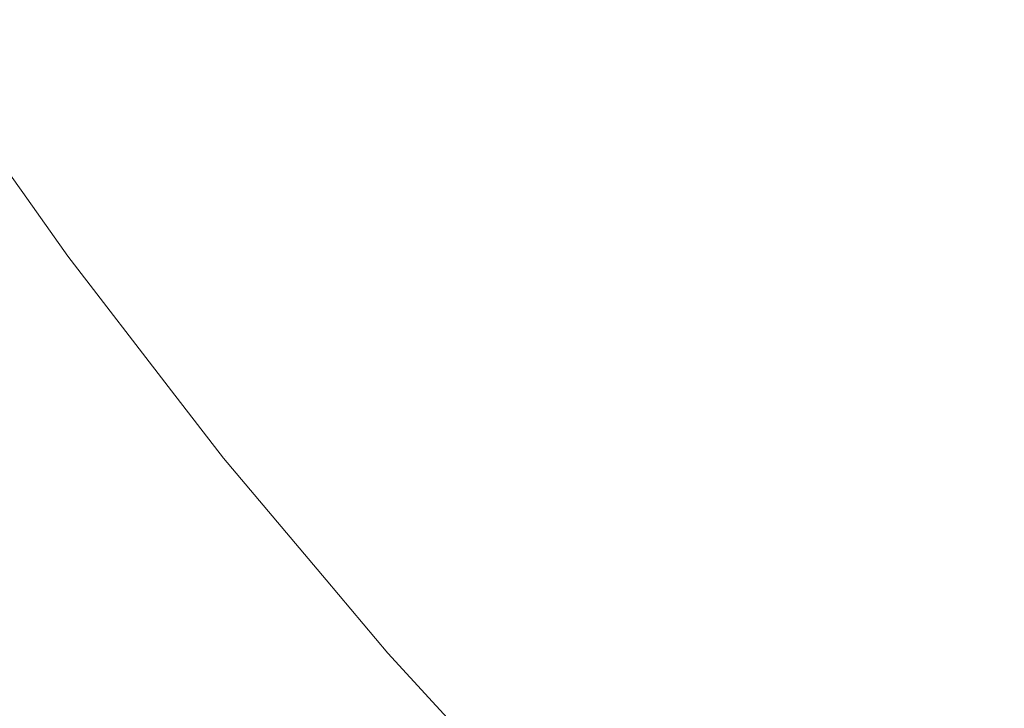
# Model space of a CAD drawing. Header units: centimetres. Extents: x -26.3 to 27.5, y 5.9 to 64.6.
# Tile 7 of 256: x -26.0677 to -26.0513, y 5.9332 to 5.9447. Entities that reach past the tile are written whole.
import ezdxf

# ---------------------------------------------------------------- set-up
doc = ezdxf.new("R2010")
doc.units = ezdxf.units.CM
doc.header["$LTSCALE"] = 2.54
doc.layers.add('Lucido design-1', color=7, linetype='Continuous')

# ---------------------------------------------------------------- blocks, each defined once
blk = doc.blocks.new('Gruppo-3-1')
at = {"color": 7, "linetype": 'Continuous', "lineweight": 9}
for points, invisible_edges in [([(-26.060411, 5.945575, -743.174699), (-26.062663, 5.94876, -743.174699), (-26.063964, 5.947881, -743.178574), (-26.061673, 5.944642, -743.178574)], 15), ([(-26.060411, 5.945575, -779.274699), (-26.062663, 5.94876, -779.274699), (-26.063964, 5.947881, -779.278574), (-26.061673, 5.944642, -779.278574)], 15), ([(-26.062527, 5.944011, -743.846829), (-26.064844, 5.947286, -743.846829), (-26.063663, 5.948084, -743.850691), (-26.061382, 5.944858, -743.850691)], 15), ([(-26.062527, 5.944011, -779.946829), (-26.064844, 5.947286, -779.946829), (-26.063663, 5.948084, -779.950691), (-26.061382, 5.944858, -779.950691)], 15), ([(-26.056386, 5.943813, -743.858213), (-26.058717, 5.946828, -743.858213), (-26.057202, 5.947948, -743.861861), (-26.054921, 5.944996, -743.861861)], 15), ([(-26.056386, 5.943813, -779.958213), (-26.058717, 5.946828, -779.958213), (-26.057202, 5.947948, -779.961861), (-26.054921, 5.944996, -779.961861)], 15), ([(-26.061673, 5.944642, -743.178574), (-26.063964, 5.947881, -743.178574), (-26.065127, 5.947094, -743.182507), (-26.062802, 5.943807, -743.182507)], 15), ([(-26.061673, 5.944642, -779.278574), (-26.063964, 5.947881, -779.278574), (-26.065127, 5.947094, -779.282507), (-26.062802, 5.943807, -779.282507)], 15), ([(-26.055207, 5.944765, -743.167152), (-26.057499, 5.947729, -743.167152), (-26.059019, 5.946605, -743.17089), (-26.056679, 5.943577, -743.17089)], 15), ([(-26.055207, 5.944765, -779.267152), (-26.057499, 5.947729, -779.267152), (-26.059019, 5.946605, -779.27089), (-26.056679, 5.943577, -779.27089)], 15), ([(-26.050992, 5.943485, -743.865425), (-26.053341, 5.946272, -743.865425), (-26.051651, 5.947636, -743.8689), (-26.049361, 5.94492, -743.8689)], 15), ([(-26.050992, 5.943485, -779.965425), (-26.053341, 5.946272, -779.965425), (-26.051651, 5.947636, -779.9689), (-26.049361, 5.94492, -779.9689)], 15), ([(-26.063544, 5.943258, -743.842909), (-26.065892, 5.946578, -743.842909), (-26.064844, 5.947286, -743.846829), (-26.062527, 5.944011, -743.846829)], 15), ([(-26.063544, 5.943258, -779.942909), (-26.065892, 5.946578, -779.942909), (-26.064844, 5.947286, -779.946829), (-26.062527, 5.944011, -779.946829)], 15), ([(-26.049602, 5.944708, -743.159922), (-26.051901, 5.947435, -743.159922), (-26.053614, 5.946052, -743.163494), (-26.051255, 5.943254, -743.163494)], 15), ([(-26.049602, 5.944708, -779.259922), (-26.051901, 5.947435, -779.259922), (-26.053614, 5.946052, -779.263494), (-26.051255, 5.943254, -779.263494)], 15), ([(-26.062802, 5.943807, -743.182507), (-26.065127, 5.947094, -743.182507), (-26.066153, 5.946401, -743.186492), (-26.063798, 5.943071, -743.186492)], 15), ([(-26.062802, 5.943807, -779.282507), (-26.065127, 5.947094, -779.282507), (-26.066153, 5.946401, -779.286492), (-26.063798, 5.943071, -779.286492)], 15), ([(-26.057735, 5.942724, -743.854488), (-26.060111, 5.945797, -743.854488), (-26.058717, 5.946828, -743.858213), (-26.056386, 5.943813, -743.858213)], 15), ([(-26.057735, 5.942724, -779.954488), (-26.060111, 5.945797, -779.954488), (-26.058717, 5.946828, -779.958213), (-26.056386, 5.943813, -779.958213)], 15), ([(-26.064431, 5.942602, -743.838936), (-26.066806, 5.94596, -743.838936), (-26.065892, 5.946578, -743.842909), (-26.063544, 5.943258, -743.842909)], 15), ([(-26.064431, 5.942602, -779.938936), (-26.066806, 5.94596, -779.938936), (-26.065892, 5.946578, -779.942909), (-26.063544, 5.943258, -779.942909)], 15), ([(-26.056679, 5.943577, -743.17089), (-26.059019, 5.946605, -743.17089), (-26.060411, 5.945575, -743.174699), (-26.058026, 5.942489, -743.174699)], 15), ([(-26.056679, 5.943577, -779.27089), (-26.059019, 5.946605, -779.27089), (-26.060411, 5.945575, -779.274699), (-26.058026, 5.942489, -779.274699)], 15), ([(-26.063798, 5.943071, -743.186492), (-26.066153, 5.946401, -743.186492), (-26.06704, 5.945802, -743.190522), (-26.064658, 5.942434, -743.190522)], 15), ([(-26.063798, 5.943071, -779.286492), (-26.066153, 5.946401, -779.286492), (-26.06704, 5.945802, -779.290522), (-26.064658, 5.942434, -779.290522)], 15), ([(-26.052516, 5.942144, -743.861861), (-26.054921, 5.944996, -743.861861), (-26.053341, 5.946272, -743.865425), (-26.050992, 5.943485, -743.865425)], 15), ([(-26.052516, 5.942144, -779.961861), (-26.054921, 5.944996, -779.961861), (-26.053341, 5.946272, -779.965425), (-26.050992, 5.943485, -779.965425)], 15), ([(-26.051255, 5.943254, -743.163494), (-26.053614, 5.946052, -743.163494), (-26.055207, 5.944765, -743.167152), (-26.052792, 5.941901, -743.167152)], 15), ([(-26.051255, 5.943254, -779.263494), (-26.053614, 5.946052, -779.263494), (-26.055207, 5.944765, -779.267152), (-26.052792, 5.941901, -779.267152)], 15), ([(-26.064658, 5.942434, -743.190522), (-26.06704, 5.945802, -743.190522), (-26.067786, 5.945298, -743.194589), (-26.065382, 5.941899, -743.194589)], 15), ([(-26.064658, 5.942434, -779.290522), (-26.06704, 5.945802, -779.290522), (-26.067786, 5.945298, -779.294589), (-26.065382, 5.941899, -779.294589)], 15), ([(-26.065187, 5.942043, -743.834917), (-26.067585, 5.945434, -743.834917), (-26.066806, 5.94596, -743.838936), (-26.064431, 5.942602, -743.838936)], 15), ([(-26.065187, 5.942043, -779.934917), (-26.067585, 5.945434, -779.934917), (-26.066806, 5.94596, -779.938936), (-26.064431, 5.942602, -779.938936)], 15), ([(-26.058965, 5.941731, -743.850691), (-26.061382, 5.944858, -743.850691), (-26.060111, 5.945797, -743.854488), (-26.057735, 5.942724, -743.854488)], 15), ([(-26.058965, 5.941731, -779.950691), (-26.061382, 5.944858, -779.950691), (-26.060111, 5.945797, -779.954488), (-26.057735, 5.942724, -779.954488)], 15), ([(-26.058026, 5.942489, -743.174699), (-26.060411, 5.945575, -743.174699), (-26.061673, 5.944642, -743.178574), (-26.059247, 5.941503, -743.178574)], 15), ([(-26.058026, 5.942489, -779.274699), (-26.060411, 5.945575, -779.274699), (-26.061673, 5.944642, -779.278574), (-26.059247, 5.941503, -779.278574)], 15), ([(-26.065809, 5.941583, -743.83086), (-26.068225, 5.945001, -743.83086), (-26.067585, 5.945434, -743.834917), (-26.065187, 5.942043, -743.834917)], 15), ([(-26.065809, 5.941583, -779.93086), (-26.068225, 5.945001, -779.93086), (-26.067585, 5.945434, -779.934917), (-26.065187, 5.942043, -779.934917)], 15), ([(-26.065382, 5.941899, -743.194589), (-26.067786, 5.945298, -743.194589), (-26.06839, 5.944889, -743.198686), (-26.065968, 5.941465, -743.198686)], 15), ([(-26.065382, 5.941899, -779.294589), (-26.067786, 5.945298, -779.294589), (-26.06839, 5.944889, -779.298686), (-26.065968, 5.941465, -779.298686)], 15), ([(-26.066296, 5.941223, -743.826771), (-26.068727, 5.944661, -743.826771), (-26.068225, 5.945001, -743.83086), (-26.065809, 5.941583, -743.83086)], 15), ([(-26.066296, 5.941223, -779.926771), (-26.068727, 5.944661, -779.926771), (-26.068225, 5.945001, -779.93086), (-26.065809, 5.941583, -779.93086)], 15), ([(-26.05393, 5.940899, -743.858213), (-26.056386, 5.943813, -743.858213), (-26.054921, 5.944996, -743.861861), (-26.052516, 5.942144, -743.861861)], 15), ([(-26.05393, 5.940899, -779.958213), (-26.056386, 5.943813, -779.958213), (-26.054921, 5.944996, -779.961861), (-26.052516, 5.942144, -779.961861)], 15), ([(-26.065968, 5.941465, -743.198686), (-26.06839, 5.944889, -743.198686), (-26.068852, 5.944577, -743.202807), (-26.066417, 5.941133, -743.202807)], 15), ([(-26.065968, 5.941465, -779.298686), (-26.06839, 5.944889, -779.298686), (-26.068852, 5.944577, -779.302807), (-26.066417, 5.941133, -779.302807)], 15), ([(-26.060073, 5.940836, -743.846829), (-26.062527, 5.944011, -743.846829), (-26.061382, 5.944858, -743.850691), (-26.058965, 5.941731, -743.850691)], 15), ([(-26.060073, 5.940836, -779.946829), (-26.062527, 5.944011, -779.946829), (-26.061382, 5.944858, -779.950691), (-26.058965, 5.941731, -779.950691)], 15), ([(-26.066647, 5.940964, -743.822656), (-26.069089, 5.944417, -743.822656), (-26.068727, 5.944661, -743.826771), (-26.066296, 5.941223, -743.826771)], 15), ([(-26.066647, 5.940964, -779.922656), (-26.069089, 5.944417, -779.922656), (-26.068727, 5.944661, -779.926771), (-26.066296, 5.941223, -779.926771)], 15), ([(-26.052792, 5.941901, -743.167152), (-26.055207, 5.944765, -743.167152), (-26.056679, 5.943577, -743.17089), (-26.054212, 5.940651, -743.17089)], 15), ([(-26.052792, 5.941901, -779.267152), (-26.055207, 5.944765, -779.267152), (-26.056679, 5.943577, -779.27089), (-26.054212, 5.940651, -779.27089)], 15), ([(-26.066417, 5.941133, -743.202807), (-26.068852, 5.944577, -743.202807), (-26.069172, 5.944361, -743.206944), (-26.066727, 5.940904, -743.206944)], 15), ([(-26.066417, 5.941133, -779.302807), (-26.068852, 5.944577, -779.302807), (-26.069172, 5.944361, -779.306944), (-26.066727, 5.940904, -779.306944)], 15), ([(-26.059247, 5.941503, -743.178574), (-26.061673, 5.944642, -743.178574), (-26.062802, 5.943807, -743.182507), (-26.06034, 5.940621, -743.182507)], 15), ([(-26.059247, 5.941503, -779.278574), (-26.061673, 5.944642, -779.278574), (-26.062802, 5.943807, -779.282507), (-26.06034, 5.940621, -779.282507)], 15), ([(-26.066727, 5.940904, -743.206944), (-26.069172, 5.944361, -743.206944), (-26.069349, 5.944241, -743.211089), (-26.066899, 5.940777, -743.211089)], 15), ([(-26.066727, 5.940904, -779.306944), (-26.069172, 5.944361, -779.306944), (-26.069349, 5.944241, -779.311089), (-26.066899, 5.940777, -779.311089)], 15), ([(-26.066861, 5.940805, -743.818524), (-26.06931, 5.944268, -743.818524), (-26.069089, 5.944417, -743.822656), (-26.066647, 5.940964, -743.822656)], 15), ([(-26.066861, 5.940805, -779.918524), (-26.06931, 5.944268, -779.918524), (-26.069089, 5.944417, -779.922656), (-26.066647, 5.940964, -779.922656)], 15), ([(-26.067686, 5.941808, -743.814164), (-26.069388, 5.944215, -743.814164), (-26.06931, 5.944268, -743.818524), (-26.066861, 5.940805, -743.818524)], 14), ([(-26.067686, 5.941808, -779.914164), (-26.069388, 5.944215, -779.914164), (-26.06931, 5.944268, -779.918524), (-26.066861, 5.940805, -779.918524)], 14), ([(-26.066899, 5.940777, -743.211089), (-26.069349, 5.944241, -743.211089), (-26.069388, 5.944215, -743.214164), (-26.067686, 5.941808, -743.214164)], 11), ([(-26.066899, 5.940777, -779.311089), (-26.069349, 5.944241, -779.311089), (-26.069388, 5.944215, -779.314164), (-26.067686, 5.941808, -779.314164)], 11), ([(-26.069388, 5.944215, -743.814164), (-26.067686, 5.941808, -743.814164), (-26.067686, 5.941808, -743.214164), (-26.069388, 5.944215, -743.214164)], 10), ([(-26.069388, 5.944215, -779.914164), (-26.067686, 5.941808, -779.914164), (-26.067686, 5.941808, -779.314164), (-26.069388, 5.944215, -779.314164)], 10), ([(-26.061057, 5.940041, -743.842909), (-26.063544, 5.943258, -743.842909), (-26.062527, 5.944011, -743.846829), (-26.060073, 5.940836, -743.846829)], 15), ([(-26.061057, 5.940041, -779.942909), (-26.063544, 5.943258, -779.942909), (-26.062527, 5.944011, -779.946829), (-26.060073, 5.940836, -779.946829)], 15), ([(-26.06034, 5.940621, -743.182507), (-26.062802, 5.943807, -743.182507), (-26.063798, 5.943071, -743.186492), (-26.061303, 5.939843, -743.186492)], 15), ([(-26.06034, 5.940621, -779.282507), (-26.062802, 5.943807, -779.282507), (-26.063798, 5.943071, -779.286492), (-26.061303, 5.939843, -779.286492)], 15), ([(-26.055231, 5.939754, -743.854488), (-26.057735, 5.942724, -743.854488), (-26.056386, 5.943813, -743.858213), (-26.05393, 5.940899, -743.858213)], 15), ([(-26.055231, 5.939754, -779.954488), (-26.057735, 5.942724, -779.954488), (-26.056386, 5.943813, -779.958213), (-26.05393, 5.940899, -779.958213)], 15), ([(-26.054212, 5.940651, -743.17089), (-26.056679, 5.943577, -743.17089), (-26.058026, 5.942489, -743.174699), (-26.055512, 5.939507, -743.174699)], 15), ([(-26.054212, 5.940651, -779.27089), (-26.056679, 5.943577, -779.27089), (-26.058026, 5.942489, -779.274699), (-26.055512, 5.939507, -779.274699)], 15), ([(-26.049992, 5.939396, -743.861861), (-26.052516, 5.942144, -743.861861), (-26.050992, 5.943485, -743.865425), (-26.048526, 5.940801, -743.865425)], 15), ([(-26.049992, 5.939396, -779.961861), (-26.052516, 5.942144, -779.961861), (-26.050992, 5.943485, -779.965425), (-26.048526, 5.940801, -779.965425)], 15), ([(-26.061916, 5.939348, -743.838936), (-26.064431, 5.942602, -743.838936), (-26.063544, 5.943258, -743.842909), (-26.061057, 5.940041, -743.842909)], 15), ([(-26.061916, 5.939348, -779.938936), (-26.064431, 5.942602, -779.938936), (-26.063544, 5.943258, -779.942909), (-26.061057, 5.940041, -779.942909)], 15), ([(-26.048779, 5.940558, -743.163494), (-26.051255, 5.943254, -743.163494), (-26.052792, 5.941901, -743.167152), (-26.050258, 5.939141, -743.167152)], 15), ([(-26.048779, 5.940558, -779.263494), (-26.051255, 5.943254, -779.263494), (-26.052792, 5.941901, -779.267152), (-26.050258, 5.939141, -779.267152)], 15), ([(-26.061303, 5.939843, -743.186492), (-26.063798, 5.943071, -743.186492), (-26.064658, 5.942434, -743.190522), (-26.062135, 5.939171, -743.190522)], 15), ([(-26.061303, 5.939843, -779.286492), (-26.063798, 5.943071, -779.286492), (-26.064658, 5.942434, -779.290522), (-26.062135, 5.939171, -779.290522)], 15), ([(-26.056418, 5.93871, -743.850691), (-26.058965, 5.941731, -743.850691), (-26.057735, 5.942724, -743.854488), (-26.055231, 5.939754, -743.854488)], 15), ([(-26.056418, 5.93871, -779.950691), (-26.058965, 5.941731, -779.950691), (-26.057735, 5.942724, -779.954488), (-26.055231, 5.939754, -779.954488)], 15), ([(-26.062647, 5.938758, -743.834917), (-26.065187, 5.942043, -743.834917), (-26.064431, 5.942602, -743.838936), (-26.061916, 5.939348, -743.838936)], 15), ([(-26.062647, 5.938758, -779.934917), (-26.065187, 5.942043, -779.934917), (-26.064431, 5.942602, -779.938936), (-26.061916, 5.939348, -779.938936)], 15), ([(-26.062135, 5.939171, -743.190522), (-26.064658, 5.942434, -743.190522), (-26.065382, 5.941899, -743.194589), (-26.062836, 5.938605, -743.194589)], 15), ([(-26.062135, 5.939171, -779.290522), (-26.064658, 5.942434, -779.290522), (-26.065382, 5.941899, -779.294589), (-26.062836, 5.938605, -779.294589)], 15), ([(-26.055512, 5.939507, -743.174699), (-26.058026, 5.942489, -743.174699), (-26.059247, 5.941503, -743.178574), (-26.056689, 5.93847, -743.178574)], 15), ([(-26.055512, 5.939507, -779.274699), (-26.058026, 5.942489, -779.274699), (-26.059247, 5.941503, -779.278574), (-26.056689, 5.93847, -779.278574)], 15), ([(-26.063249, 5.938272, -743.83086), (-26.065809, 5.941583, -743.83086), (-26.065187, 5.942043, -743.834917), (-26.062647, 5.938758, -743.834917)], 15), ([(-26.063249, 5.938272, -779.93086), (-26.065809, 5.941583, -779.93086), (-26.065187, 5.942043, -779.934917), (-26.062647, 5.938758, -779.934917)], 15), ([(-26.051352, 5.938093, -743.858213), (-26.05393, 5.940899, -743.858213), (-26.052516, 5.942144, -743.861861), (-26.049992, 5.939396, -743.861861)], 15), ([(-26.051352, 5.938093, -779.958213), (-26.05393, 5.940899, -779.958213), (-26.052516, 5.942144, -779.961861), (-26.049992, 5.939396, -779.961861)], 15), ([(-26.062836, 5.938605, -743.194589), (-26.065382, 5.941899, -743.194589), (-26.065968, 5.941465, -743.198686), (-26.063403, 5.938147, -743.198686)], 15), ([(-26.062836, 5.938605, -779.294589), (-26.065382, 5.941899, -779.294589), (-26.065968, 5.941465, -779.298686), (-26.063403, 5.938147, -779.298686)], 15), ([(-26.050258, 5.939141, -743.167152), (-26.052792, 5.941901, -743.167152), (-26.054212, 5.940651, -743.17089), (-26.051623, 5.937833, -743.17089)], 15), ([(-26.050258, 5.939141, -779.267152), (-26.052792, 5.941901, -779.267152), (-26.054212, 5.940651, -779.27089), (-26.051623, 5.937833, -779.27089)], 15), ([(-26.067686, 5.941808, -743.214164), (-26.066937, 5.940749, -743.214164), (-26.066899, 5.940777, -743.211089)], 10), ([(-26.066937, 5.940749, -743.214164), (-26.067686, 5.941808, -743.214164), (-26.067686, 5.941808, -743.814164), (-26.066937, 5.940749, -743.814164)], 10), ([(-26.066861, 5.940805, -743.818524), (-26.066937, 5.940749, -743.814164), (-26.067686, 5.941808, -743.814164)], 9), ([(-26.067686, 5.941808, -779.314164), (-26.066937, 5.940749, -779.314164), (-26.066899, 5.940777, -779.311089)], 10), ([(-26.066937, 5.940749, -779.314164), (-26.067686, 5.941808, -779.314164), (-26.067686, 5.941808, -779.914164), (-26.066937, 5.940749, -779.914164)], 10), ([(-26.066861, 5.940805, -779.918524), (-26.066937, 5.940749, -779.914164), (-26.067686, 5.941808, -779.914164)], 9), ([(-26.057487, 5.937769, -743.846829), (-26.060073, 5.940836, -743.846829), (-26.058965, 5.941731, -743.850691), (-26.056418, 5.93871, -743.850691)], 15), ([(-26.057487, 5.937769, -779.946829), (-26.060073, 5.940836, -779.946829), (-26.058965, 5.941731, -779.950691), (-26.056418, 5.93871, -779.950691)], 15), ([(-26.06372, 5.937891, -743.826771), (-26.066296, 5.941223, -743.826771), (-26.065809, 5.941583, -743.83086), (-26.063249, 5.938272, -743.83086)], 15), ([(-26.06372, 5.937891, -779.926771), (-26.066296, 5.941223, -779.926771), (-26.065809, 5.941583, -779.93086), (-26.063249, 5.938272, -779.93086)], 15), ([(-26.063403, 5.938147, -743.198686), (-26.065968, 5.941465, -743.198686), (-26.066417, 5.941133, -743.202807), (-26.063838, 5.937796, -743.202807)], 15), ([(-26.063403, 5.938147, -779.298686), (-26.065968, 5.941465, -779.298686), (-26.066417, 5.941133, -779.302807), (-26.063838, 5.937796, -779.302807)], 15), ([(-26.056689, 5.93847, -743.178574), (-26.059247, 5.941503, -743.178574), (-26.06034, 5.940621, -743.182507), (-26.057744, 5.937542, -743.182507)], 15), ([(-26.056689, 5.93847, -779.278574), (-26.059247, 5.941503, -779.278574), (-26.06034, 5.940621, -779.282507), (-26.057744, 5.937542, -779.282507)], 15), ([(-26.06406, 5.937617, -743.822656), (-26.066647, 5.940964, -743.822656), (-26.066296, 5.941223, -743.826771), (-26.06372, 5.937891, -743.826771)], 15), ([(-26.06406, 5.937617, -779.922656), (-26.066647, 5.940964, -779.922656), (-26.066296, 5.941223, -779.926771), (-26.06372, 5.937891, -779.926771)], 15), ([(-26.063838, 5.937796, -743.202807), (-26.066417, 5.941133, -743.202807), (-26.066727, 5.940904, -743.206944), (-26.064138, 5.937554, -743.206944)], 15), ([(-26.063838, 5.937796, -779.302807), (-26.066417, 5.941133, -779.302807), (-26.066727, 5.940904, -779.306944), (-26.064138, 5.937554, -779.306944)], 15), ([(-26.064138, 5.937554, -743.206944), (-26.066727, 5.940904, -743.206944), (-26.066899, 5.940777, -743.211089), (-26.064304, 5.93742, -743.211089)], 15), ([(-26.064138, 5.937554, -779.306944), (-26.066727, 5.940904, -779.306944), (-26.066899, 5.940777, -779.311089), (-26.064304, 5.93742, -779.311089)], 15), ([(-26.064267, 5.93745, -743.818524), (-26.066861, 5.940805, -743.818524), (-26.066647, 5.940964, -743.822656), (-26.06406, 5.937617, -743.822656)], 15), ([(-26.064267, 5.93745, -779.918524), (-26.066861, 5.940805, -779.918524), (-26.066647, 5.940964, -779.922656), (-26.06406, 5.937617, -779.922656)], 15), ([(-26.052603, 5.936893, -743.854488), (-26.055231, 5.939754, -743.854488), (-26.05393, 5.940899, -743.858213), (-26.051352, 5.938093, -743.858213)], 15), ([(-26.052603, 5.936893, -779.954488), (-26.055231, 5.939754, -779.954488), (-26.05393, 5.940899, -779.958213), (-26.051352, 5.938093, -779.958213)], 15), ([(-26.065208, 5.938512, -743.814164), (-26.066937, 5.940749, -743.814164), (-26.066861, 5.940805, -743.818524), (-26.064267, 5.93745, -743.818524)], 14), ([(-26.065208, 5.938512, -779.914164), (-26.066937, 5.940749, -779.914164), (-26.066861, 5.940805, -779.918524), (-26.064267, 5.93745, -779.918524)], 14), ([(-26.064304, 5.93742, -743.211089), (-26.066899, 5.940777, -743.211089), (-26.066937, 5.940749, -743.214164), (-26.065208, 5.938512, -743.214164)], 11), ([(-26.064304, 5.93742, -779.311089), (-26.066899, 5.940777, -779.311089), (-26.066937, 5.940749, -779.314164), (-26.065208, 5.938512, -779.314164)], 11), ([(-26.066937, 5.940749, -743.814164), (-26.065208, 5.938512, -743.814164), (-26.065208, 5.938512, -743.214164), (-26.066937, 5.940749, -743.214164)], 10), ([(-26.066937, 5.940749, -779.914164), (-26.065208, 5.938512, -779.914164), (-26.065208, 5.938512, -779.314164), (-26.066937, 5.940749, -779.314164)], 10), ([(-26.058437, 5.936933, -743.842909), (-26.061057, 5.940041, -743.842909), (-26.060073, 5.940836, -743.846829), (-26.057487, 5.937769, -743.846829)], 15), ([(-26.058437, 5.936933, -779.942909), (-26.061057, 5.940041, -779.942909), (-26.060073, 5.940836, -779.946829), (-26.057487, 5.937769, -779.946829)], 15), ([(-26.057744, 5.937542, -743.182507), (-26.06034, 5.940621, -743.182507), (-26.061303, 5.939843, -743.186492), (-26.058673, 5.936724, -743.186492)], 15), ([(-26.057744, 5.937542, -779.282507), (-26.06034, 5.940621, -779.282507), (-26.061303, 5.939843, -779.286492), (-26.058673, 5.936724, -779.286492)], 15), ([(-26.051623, 5.937833, -743.17089), (-26.054212, 5.940651, -743.17089), (-26.055512, 5.939507, -743.174699), (-26.052873, 5.936634, -743.174699)], 15), ([(-26.051623, 5.937833, -779.27089), (-26.054212, 5.940651, -779.27089), (-26.055512, 5.939507, -779.274699), (-26.052873, 5.936634, -779.274699)], 15), ([(-26.059265, 5.936204, -743.838936), (-26.061916, 5.939348, -743.838936), (-26.061057, 5.940041, -743.842909), (-26.058437, 5.936933, -743.842909)], 15), ([(-26.059265, 5.936204, -779.938936), (-26.061916, 5.939348, -779.938936), (-26.061057, 5.940041, -779.942909), (-26.058437, 5.936933, -779.942909)], 15), ([(-26.058673, 5.936724, -743.186492), (-26.061303, 5.939843, -743.186492), (-26.062135, 5.939171, -743.190522), (-26.059477, 5.936017, -743.190522)], 15), ([(-26.058673, 5.936724, -779.286492), (-26.061303, 5.939843, -779.286492), (-26.062135, 5.939171, -779.290522), (-26.059477, 5.936017, -779.290522)], 15), ([(-26.053744, 5.935799, -743.850691), (-26.056418, 5.93871, -743.850691), (-26.055231, 5.939754, -743.854488), (-26.052603, 5.936893, -743.854488)], 15), ([(-26.053744, 5.935799, -779.950691), (-26.056418, 5.93871, -779.950691), (-26.055231, 5.939754, -779.954488), (-26.052603, 5.936893, -779.954488)], 15), ([(-26.052873, 5.936634, -743.174699), (-26.055512, 5.939507, -743.174699), (-26.056689, 5.93847, -743.178574), (-26.054006, 5.935549, -743.178574)], 15), ([(-26.052873, 5.936634, -779.274699), (-26.055512, 5.939507, -779.274699), (-26.056689, 5.93847, -779.278574), (-26.054006, 5.935549, -779.278574)], 15), ([(-26.05997, 5.935583, -743.834917), (-26.062647, 5.938758, -743.834917), (-26.061916, 5.939348, -743.838936), (-26.059265, 5.936204, -743.838936)], 15), ([(-26.05997, 5.935583, -779.934917), (-26.062647, 5.938758, -779.934917), (-26.061916, 5.939348, -779.938936), (-26.059265, 5.936204, -779.938936)], 15), ([(-26.048657, 5.935398, -743.858213), (-26.051352, 5.938093, -743.858213), (-26.049992, 5.939396, -743.861861), (-26.047353, 5.936758, -743.861861)], 15), ([(-26.048657, 5.935398, -779.958213), (-26.051352, 5.938093, -779.958213), (-26.049992, 5.939396, -779.961861), (-26.047353, 5.936758, -779.961861)], 15), ([(-26.059477, 5.936017, -743.190522), (-26.062135, 5.939171, -743.190522), (-26.062836, 5.938605, -743.194589), (-26.060152, 5.935423, -743.194589)], 15), ([(-26.059477, 5.936017, -779.290522), (-26.062135, 5.939171, -779.290522), (-26.062836, 5.938605, -779.294589), (-26.060152, 5.935423, -779.294589)], 15), ([(-26.047608, 5.936492, -743.167152), (-26.050258, 5.939141, -743.167152), (-26.051623, 5.937833, -743.17089), (-26.048917, 5.935126, -743.17089)], 15), ([(-26.047608, 5.936492, -779.267152), (-26.050258, 5.939141, -779.267152), (-26.051623, 5.937833, -779.27089), (-26.048917, 5.935126, -779.27089)], 15), ([(-26.060551, 5.935072, -743.83086), (-26.063249, 5.938272, -743.83086), (-26.062647, 5.938758, -743.834917), (-26.05997, 5.935583, -743.834917)], 15), ([(-26.060551, 5.935072, -779.93086), (-26.063249, 5.938272, -779.93086), (-26.062647, 5.938758, -779.934917), (-26.05997, 5.935583, -779.934917)], 15), ([(-26.060152, 5.935423, -743.194589), (-26.062836, 5.938605, -743.194589), (-26.063403, 5.938147, -743.198686), (-26.0607, 5.934941, -743.198686)], 15), ([(-26.060152, 5.935423, -779.294589), (-26.062836, 5.938605, -779.294589), (-26.063403, 5.938147, -779.298686), (-26.0607, 5.934941, -779.298686)], 15), ([(-26.054773, 5.934814, -743.846829), (-26.057487, 5.937769, -743.846829), (-26.056418, 5.93871, -743.850691), (-26.053744, 5.935799, -743.850691)], 15), ([(-26.054773, 5.934814, -779.946829), (-26.057487, 5.937769, -779.946829), (-26.056418, 5.93871, -779.950691), (-26.053744, 5.935799, -779.950691)], 15), ([(-26.065208, 5.938512, -743.214164), (-26.064341, 5.93739, -743.214164), (-26.064304, 5.93742, -743.211089)], 10), ([(-26.064341, 5.93739, -743.214164), (-26.065208, 5.938512, -743.214164), (-26.065208, 5.938512, -743.814164), (-26.064341, 5.93739, -743.814164)], 10), ([(-26.064267, 5.93745, -743.818524), (-26.064341, 5.93739, -743.814164), (-26.065208, 5.938512, -743.814164)], 9), ([(-26.065208, 5.938512, -779.314164), (-26.064341, 5.93739, -779.314164), (-26.064304, 5.93742, -779.311089)], 10), ([(-26.064341, 5.93739, -779.314164), (-26.065208, 5.938512, -779.314164), (-26.065208, 5.938512, -779.914164), (-26.064341, 5.93739, -779.914164)], 10), ([(-26.064267, 5.93745, -779.918524), (-26.064341, 5.93739, -779.914164), (-26.065208, 5.938512, -779.914164)], 9), ([(-26.054006, 5.935549, -743.178574), (-26.056689, 5.93847, -743.178574), (-26.057744, 5.937542, -743.182507), (-26.05502, 5.934577, -743.182507)], 15), ([(-26.054006, 5.935549, -779.278574), (-26.056689, 5.93847, -779.278574), (-26.057744, 5.937542, -779.282507), (-26.05502, 5.934577, -779.282507)], 15), ([(-26.061006, 5.934672, -743.826771), (-26.06372, 5.937891, -743.826771), (-26.063249, 5.938272, -743.83086), (-26.060551, 5.935072, -743.83086)], 15), ([(-26.061006, 5.934672, -779.926771), (-26.06372, 5.937891, -779.926771), (-26.063249, 5.938272, -779.93086), (-26.060551, 5.935072, -779.93086)], 15), ([(-26.0607, 5.934941, -743.198686), (-26.063403, 5.938147, -743.198686), (-26.063838, 5.937796, -743.202807), (-26.061119, 5.934572, -743.202807)], 15), ([(-26.0607, 5.934941, -779.298686), (-26.063403, 5.938147, -779.298686), (-26.063838, 5.937796, -779.302807), (-26.061119, 5.934572, -779.302807)], 15), ([(-26.049856, 5.934146, -743.854488), (-26.052603, 5.936893, -743.854488), (-26.051352, 5.938093, -743.858213), (-26.048657, 5.935398, -743.858213)], 15), ([(-26.049856, 5.934146, -779.954488), (-26.052603, 5.936893, -779.954488), (-26.051352, 5.938093, -779.958213), (-26.048657, 5.935398, -779.958213)], 15), ([(-26.061119, 5.934572, -743.202807), (-26.063838, 5.937796, -743.202807), (-26.064138, 5.937554, -743.206944), (-26.061409, 5.934317, -743.206944)], 15), ([(-26.061119, 5.934572, -779.302807), (-26.063838, 5.937796, -779.302807), (-26.064138, 5.937554, -779.306944), (-26.061409, 5.934317, -779.306944)], 15), ([(-26.061333, 5.934383, -743.822656), (-26.06406, 5.937617, -743.822656), (-26.06372, 5.937891, -743.826771), (-26.061006, 5.934672, -743.826771)], 15), ([(-26.061333, 5.934383, -779.922656), (-26.06406, 5.937617, -779.922656), (-26.06372, 5.937891, -779.926771), (-26.061006, 5.934672, -779.926771)], 15), ([(-26.055686, 5.933938, -743.842909), (-26.058437, 5.936933, -743.842909), (-26.057487, 5.937769, -743.846829), (-26.054773, 5.934814, -743.846829)], 15), ([(-26.055686, 5.933938, -779.942909), (-26.058437, 5.936933, -779.942909), (-26.057487, 5.937769, -779.946829), (-26.054773, 5.934814, -779.946829)], 15), ([(-26.048917, 5.935126, -743.17089), (-26.051623, 5.937833, -743.17089), (-26.052873, 5.936634, -743.174699), (-26.050115, 5.933876, -743.174699)], 15), ([(-26.048917, 5.935126, -779.27089), (-26.051623, 5.937833, -779.27089), (-26.052873, 5.936634, -779.274699), (-26.050115, 5.933876, -779.274699)], 15), ([(-26.061533, 5.934207, -743.818524), (-26.064267, 5.93745, -743.818524), (-26.06406, 5.937617, -743.822656), (-26.061333, 5.934383, -743.822656)], 15), ([(-26.061533, 5.934207, -779.918524), (-26.064267, 5.93745, -779.918524), (-26.06406, 5.937617, -779.922656), (-26.061333, 5.934383, -779.922656)], 15), ([(-26.062633, 5.935365, -743.814164), (-26.064341, 5.93739, -743.814164), (-26.064267, 5.93745, -743.818524), (-26.061533, 5.934207, -743.818524)], 14), ([(-26.062633, 5.935365, -779.914164), (-26.064341, 5.93739, -779.914164), (-26.064267, 5.93745, -779.918524), (-26.061533, 5.934207, -779.918524)], 14), ([(-26.061409, 5.934317, -743.206944), (-26.064138, 5.937554, -743.206944), (-26.064304, 5.93742, -743.211089), (-26.061569, 5.934176, -743.211089)], 15), ([(-26.061409, 5.934317, -779.306944), (-26.064138, 5.937554, -779.306944), (-26.064304, 5.93742, -779.311089), (-26.061569, 5.934176, -779.311089)], 15), ([(-26.05502, 5.934577, -743.182507), (-26.057744, 5.937542, -743.182507), (-26.058673, 5.936724, -743.186492), (-26.055914, 5.93372, -743.186492)], 15), ([(-26.05502, 5.934577, -779.282507), (-26.057744, 5.937542, -779.282507), (-26.058673, 5.936724, -779.286492), (-26.055914, 5.93372, -779.286492)], 15), ([(-26.061569, 5.934176, -743.211089), (-26.064304, 5.93742, -743.211089), (-26.064341, 5.93739, -743.214164), (-26.062633, 5.935365, -743.214164)], 11), ([(-26.061569, 5.934176, -779.311089), (-26.064304, 5.93742, -779.311089), (-26.064341, 5.93739, -779.314164), (-26.062633, 5.935365, -779.314164)], 11), ([(-26.064341, 5.93739, -743.814164), (-26.062633, 5.935365, -743.814164), (-26.062633, 5.935365, -743.214164), (-26.064341, 5.93739, -743.214164)], 10), ([(-26.064341, 5.93739, -779.914164), (-26.062633, 5.935365, -779.914164), (-26.062633, 5.935365, -779.314164), (-26.064341, 5.93739, -779.314164)], 10), ([(-26.056483, 5.933175, -743.838936), (-26.059265, 5.936204, -743.838936), (-26.058437, 5.936933, -743.842909), (-26.055686, 5.933938, -743.842909)], 15), ([(-26.056483, 5.933175, -779.938936), (-26.059265, 5.936204, -779.938936), (-26.058437, 5.936933, -779.942909), (-26.055686, 5.933938, -779.942909)], 15), ([(-26.05095, 5.933005, -743.850691), (-26.053744, 5.935799, -743.850691), (-26.052603, 5.936893, -743.854488), (-26.049856, 5.934146, -743.854488)], 15), ([(-26.05095, 5.933005, -779.950691), (-26.053744, 5.935799, -779.950691), (-26.052603, 5.936893, -779.954488), (-26.049856, 5.934146, -779.954488)], 15), ([(-26.055914, 5.93372, -743.186492), (-26.058673, 5.936724, -743.186492), (-26.059477, 5.936017, -743.190522), (-26.056686, 5.93298, -743.190522)], 15), ([(-26.055914, 5.93372, -779.286492), (-26.058673, 5.936724, -779.286492), (-26.059477, 5.936017, -779.290522), (-26.056686, 5.93298, -779.290522)], 15), ([(-26.050115, 5.933876, -743.174699), (-26.052873, 5.936634, -743.174699), (-26.054006, 5.935549, -743.178574), (-26.051201, 5.932744, -743.178574)], 15), ([(-26.050115, 5.933876, -779.274699), (-26.052873, 5.936634, -779.274699), (-26.054006, 5.935549, -779.278574), (-26.051201, 5.932744, -779.278574)], 15), ([(-26.057161, 5.932525, -743.834917), (-26.05997, 5.935583, -743.834917), (-26.059265, 5.936204, -743.838936), (-26.056483, 5.933175, -743.838936)], 15), ([(-26.057161, 5.932525, -779.934917), (-26.05997, 5.935583, -779.934917), (-26.059265, 5.936204, -779.938936), (-26.056483, 5.933175, -779.938936)], 15), ([(-26.056686, 5.93298, -743.190522), (-26.059477, 5.936017, -743.190522), (-26.060152, 5.935423, -743.194589), (-26.057336, 5.932357, -743.194589)], 15), ([(-26.056686, 5.93298, -779.290522), (-26.059477, 5.936017, -779.290522), (-26.060152, 5.935423, -779.294589), (-26.057336, 5.932357, -779.294589)], 15), ([(-26.051936, 5.931977, -743.846829), (-26.054773, 5.934814, -743.846829), (-26.053744, 5.935799, -743.850691), (-26.05095, 5.933005, -743.850691)], 15), ([(-26.051936, 5.931977, -779.946829), (-26.054773, 5.934814, -779.946829), (-26.053744, 5.935799, -779.950691), (-26.05095, 5.933005, -779.950691)], 15), ([(-26.05772, 5.931989, -743.83086), (-26.060551, 5.935072, -743.83086), (-26.05997, 5.935583, -743.834917), (-26.057161, 5.932525, -743.834917)], 15), ([(-26.05772, 5.931989, -779.93086), (-26.060551, 5.935072, -779.93086), (-26.05997, 5.935583, -779.934917), (-26.057161, 5.932525, -779.934917)], 15), ([(-26.051201, 5.932744, -743.178574), (-26.054006, 5.935549, -743.178574), (-26.05502, 5.934577, -743.182507), (-26.052173, 5.931729, -743.182507)], 15), ([(-26.051201, 5.932744, -779.278574), (-26.054006, 5.935549, -779.278574), (-26.05502, 5.934577, -779.282507), (-26.052173, 5.931729, -779.282507)], 15), ([(-26.062633, 5.935365, -743.214164), (-26.061605, 5.934145, -743.214164), (-26.061569, 5.934176, -743.211089)], 10), ([(-26.061605, 5.934145, -743.214164), (-26.062633, 5.935365, -743.214164), (-26.062633, 5.935365, -743.814164), (-26.061605, 5.934145, -743.814164)], 10), ([(-26.061533, 5.934207, -743.818524), (-26.061605, 5.934145, -743.814164), (-26.062633, 5.935365, -743.814164)], 9), ([(-26.062633, 5.935365, -779.314164), (-26.061605, 5.934145, -779.314164), (-26.061569, 5.934176, -779.311089)], 10), ([(-26.061605, 5.934145, -779.314164), (-26.062633, 5.935365, -779.314164), (-26.062633, 5.935365, -779.914164), (-26.061605, 5.934145, -779.914164)], 10), ([(-26.061533, 5.934207, -779.918524), (-26.061605, 5.934145, -779.914164), (-26.062633, 5.935365, -779.914164)], 9), ([(-26.057336, 5.932357, -743.194589), (-26.060152, 5.935423, -743.194589), (-26.0607, 5.934941, -743.198686), (-26.057863, 5.931852, -743.198686)], 15), ([(-26.057336, 5.932357, -779.294589), (-26.060152, 5.935423, -779.294589), (-26.0607, 5.934941, -779.298686), (-26.057863, 5.931852, -779.298686)], 15), ([(-26.058157, 5.93157, -743.826771), (-26.061006, 5.934672, -743.826771), (-26.060551, 5.935072, -743.83086), (-26.05772, 5.931989, -743.83086)], 15), ([(-26.058157, 5.93157, -779.926771), (-26.061006, 5.934672, -779.926771), (-26.060551, 5.935072, -779.93086), (-26.05772, 5.931989, -779.93086)], 15), ([(-26.057863, 5.931852, -743.198686), (-26.0607, 5.934941, -743.198686), (-26.061119, 5.934572, -743.202807), (-26.058266, 5.931466, -743.202807)], 15), ([(-26.057863, 5.931852, -779.298686), (-26.0607, 5.934941, -779.298686), (-26.061119, 5.934572, -779.302807), (-26.058266, 5.931466, -779.302807)], 15), ([(-26.058472, 5.931268, -743.822656), (-26.061333, 5.934383, -743.822656), (-26.061006, 5.934672, -743.826771), (-26.058157, 5.93157, -743.826771)], 15), ([(-26.058472, 5.931268, -779.922656), (-26.061333, 5.934383, -779.922656), (-26.061006, 5.934672, -779.926771), (-26.058157, 5.93157, -779.926771)], 15), ([(-26.052811, 5.931063, -743.842909), (-26.055686, 5.933938, -743.842909), (-26.054773, 5.934814, -743.846829), (-26.051936, 5.931977, -743.846829)], 15), ([(-26.052811, 5.931063, -779.942909), (-26.055686, 5.933938, -779.942909), (-26.054773, 5.934814, -779.946829), (-26.051936, 5.931977, -779.946829)], 15), ([(-26.058266, 5.931466, -743.202807), (-26.061119, 5.934572, -743.202807), (-26.061409, 5.934317, -743.206944), (-26.058545, 5.931199, -743.206944)], 15), ([(-26.058266, 5.931466, -779.302807), (-26.061119, 5.934572, -779.302807), (-26.061409, 5.934317, -779.306944), (-26.058545, 5.931199, -779.306944)], 15), ([(-26.052173, 5.931729, -743.182507), (-26.05502, 5.934577, -743.182507), (-26.055914, 5.93372, -743.186492), (-26.053029, 5.930836, -743.186492)], 15), ([(-26.052173, 5.931729, -779.282507), (-26.05502, 5.934577, -779.282507), (-26.055914, 5.93372, -779.286492), (-26.053029, 5.930836, -779.286492)], 15), ([(-26.058664, 5.931084, -743.818524), (-26.061533, 5.934207, -743.818524), (-26.061333, 5.934383, -743.822656), (-26.058472, 5.931268, -743.822656)], 15), ([(-26.058664, 5.931084, -779.918524), (-26.061533, 5.934207, -779.918524), (-26.061333, 5.934383, -779.922656), (-26.058472, 5.931268, -779.922656)], 15), ([(-26.05993, 5.932321, -743.814164), (-26.061605, 5.934145, -743.814164), (-26.061533, 5.934207, -743.818524), (-26.058664, 5.931084, -743.818524)], 14), ([(-26.05993, 5.932321, -779.914164), (-26.061605, 5.934145, -779.914164), (-26.061533, 5.934207, -779.918524), (-26.058664, 5.931084, -779.918524)], 14), ([(-26.058699, 5.931051, -743.211089), (-26.061569, 5.934176, -743.211089), (-26.061605, 5.934145, -743.214164), (-26.05993, 5.932321, -743.214164)], 11), ([(-26.058699, 5.931051, -779.311089), (-26.061569, 5.934176, -779.311089), (-26.061605, 5.934145, -779.314164), (-26.05993, 5.932321, -779.314164)], 11), ([(-26.058545, 5.931199, -743.206944), (-26.061409, 5.934317, -743.206944), (-26.061569, 5.934176, -743.211089), (-26.058699, 5.931051, -743.211089)], 15), ([(-26.058545, 5.931199, -779.306944), (-26.061409, 5.934317, -779.306944), (-26.061569, 5.934176, -779.311089), (-26.058699, 5.931051, -779.311089)], 15), ([(-26.061605, 5.934145, -743.814164), (-26.05993, 5.932321, -743.814164), (-26.05993, 5.932321, -743.214164), (-26.061605, 5.934145, -743.214164)], 10), ([(-26.061605, 5.934145, -779.914164), (-26.05993, 5.932321, -779.914164), (-26.05993, 5.932321, -779.314164), (-26.061605, 5.934145, -779.314164)], 10), ([(-26.053575, 5.930267, -743.838936), (-26.056483, 5.933175, -743.838936), (-26.055686, 5.933938, -743.842909), (-26.052811, 5.931063, -743.842909)], 15), ([(-26.053575, 5.930267, -779.938936), (-26.056483, 5.933175, -779.938936), (-26.055686, 5.933938, -779.942909), (-26.052811, 5.931063, -779.942909)], 15), ([(-26.053029, 5.930836, -743.186492), (-26.055914, 5.93372, -743.186492), (-26.056686, 5.93298, -743.190522), (-26.05377, 5.930063, -743.190522)], 15), ([(-26.053029, 5.930836, -779.286492), (-26.055914, 5.93372, -779.286492), (-26.056686, 5.93298, -779.290522), (-26.05377, 5.930063, -779.290522)], 15)]:
    blk.add_3dface(points, dxfattribs=dict(at, invisible_edges=invisible_edges))
blk = doc.blocks.new('Gruppo-4-1')
at = {"color": 7}
blk.add_blockref('Gruppo-3-1', (0, 0), dxfattribs=at)

msp = doc.modelspace()

# ---------------------------------------------------------------- block references
at = {"layer": 'Lucido design-1', "color": 7}
msp.add_blockref('Gruppo-4-1', (0, 0), dxfattribs=at)

doc.saveas('drawing.dxf')
